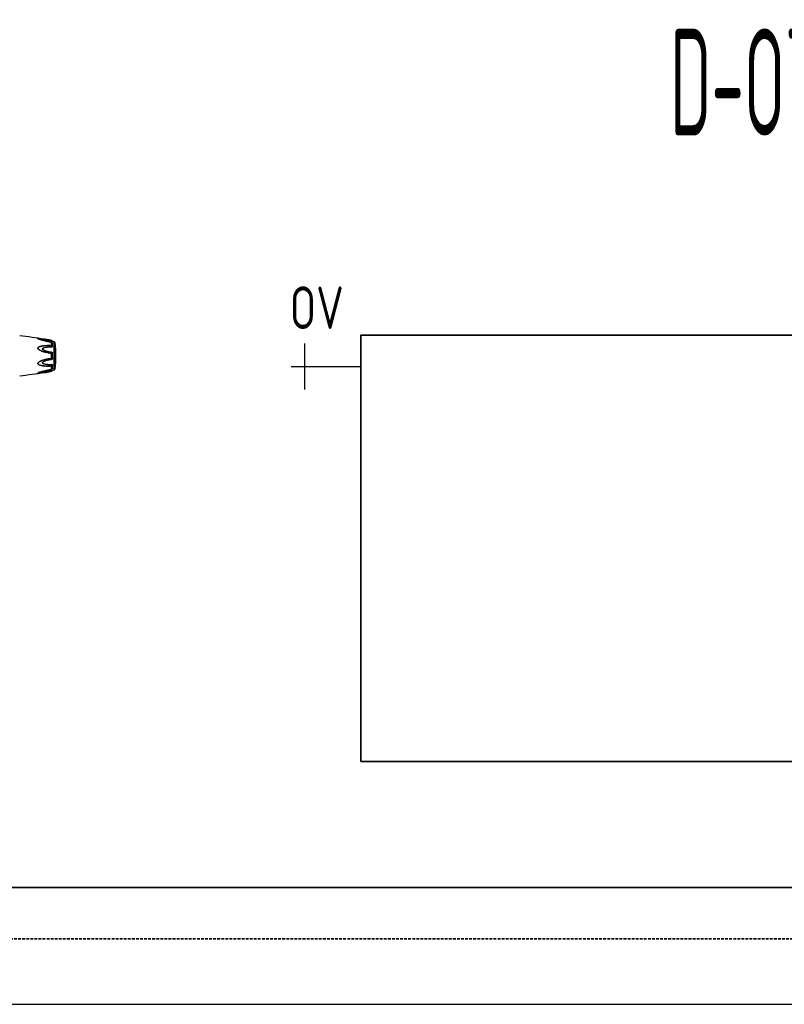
# Model space of a CAD drawing. Header units: millimetres. Extents: x 60394 to 199354, y 20895 to 166073.
# Tile 135 of 256: x 105620 to 106516, y 23695 to 24850. Entities that reach past the tile are written whole.
import ezdxf
from ezdxf.enums import TextEntityAlignment as Align

# ---------------------------------------------------------------- set-up
doc = ezdxf.new("R2010")
doc.units = ezdxf.units.MM
doc.linetypes.add('VERDECKT', pattern=[9.525, 6.35, -3.175])
for name, color, linetype, lineweight in [('JS_VYT_POPIS - OBECNĚ', 7, 'Continuous', 5), ('UT_SCHÉMA_POPIS', 7, 'VERDECKT', 5), ('UT_SCHÉMA_PŘÍVOD', 10, 'Continuous', 35), ('UT_SCHÉMA_SYMBOLY', 7, 'Continuous', 25), ('UT_SCHÉMA_ZPÁTEČKA', 172, 'VERDECKT', 35), ('UT_ZAŘÍZENÍ - OT', 3, 'Continuous', 35)]:
    doc.layers.add(name, color=color, linetype=linetype, lineweight=lineweight)
doc.styles.add('ISO 2.5', font='isocp.shx', dxfattribs={"width": 0.8, "height": 2.5})
doc.styles.add('VZT_POPIS', font='isocp.shx', dxfattribs={"width": 0.6, "height": 125})

msp = doc.modelspace()

# ---------------------------------------------------------------- linework, layer by layer
at = {"color": 0, "linetype": 'Continuous'}
for p, q in [((105642.1, 24475.6), (105642.1, 24475.6)), ((105648.6, 24475.5), (105648.8, 24475.4)), ((105648.8, 24475.5), (105648.8, 24475.5)), ((105648.8, 24475.5), (105648.9, 24475.5)), ((105648.9, 24475.5), (105648.8, 24475.5)), ((105656.9, 24474.1), (105656.9, 24474.1)), ((105656.9, 24474), (105656.9, 24474)), ((105657.4, 24473.9), (105657.4, 24473.9)), ((105656.9, 24471.8), (105656.7, 24471.8)), ((105657.2, 24468.4), (105657.2, 24471.6)), ((105657.3, 24471.7), (105657.3, 24471.7)), ((105657.3, 24471.7), (105657.3, 24471.7)), ((105657.4, 24468.4), (105657.4, 24471.5)), ((105657.8, 24471.4), (105657.6, 24471.4)), ((105657.7, 24471.4), (105657.7, 24471.4)), ((105657.9, 24471.4), (105657.8, 24471.4)), ((105658.2, 24466.9), (105658.2, 24471)), ((105660.2, 24439.5), (105660.2, 24472.5)), ((105661.3, 24440.6), (105661.3, 24471.4)), ((105657.2, 24453.5), (105657.2, 24458.5)), ((105657.4, 24453.5), (105657.4, 24458.5)), ((105658.2, 24452.7), (105658.2, 24459.4)), ((105656.7, 24440.2), (105656.9, 24440.2)), ((105657.2, 24440.5), (105657.2, 24443.6)), ((105657.3, 24440.4), (105657.3, 24440.4)), ((105657.3, 24440.4), (105657.3, 24440.4)), ((105657.4, 24440.5), (105657.4, 24443.7)), ((105657.6, 24440.6), (105657.7, 24440.6)), ((105657.7, 24440.7), (105657.7, 24440.7)), ((105657.7, 24440.6), (105657.9, 24440.6)), ((105658.2, 24441), (105658.2, 24445.2)), ((105642.1, 24436.4), (105642.1, 24436.4)), ((105648.9, 24436.5), (105648.9, 24436.5))]:
    msp.add_line(p, q, dxfattribs=at)
msp.add_line((64740.6, 23695.4), (199354.4, 23695.4))
for centre, radius, start, end in [((105568.7, 23982), 500, 80.7849, 84.1365), ((105645.6, 24484), 9.09, 246.3609, 247.4013), ((105646.5, 24486.4), 11.6, 247.4181, 248.2786), ((105656.6, 24470.4), 1.42, 75.2287, 78.791), ((105661, 24476.5), 6.13, 236.1693, 237.1241), ((105657.8, 24471.9), 0.564, 259.0707, 259.9327), ((105649.9, 24467.1), 10.1, 35.6084, 36.4199), ((105568.7, 23982), 499, 79.4371, 79.6778), ((105651, 24467.8), 8.8, 35.0395, 35.6116), ((105660, 24471.2), 1.3, 7.906, 79.4371), ((105550.3, 24456), 112, 352.094, 7.906), ((105656.6, 24441.7), 1.53, 281.267, 282.0205), ((105657.1, 24440.5), 0.085, 350.9157, 359.9563), ((105663, 24432.5), 9.8, 124.0491, 125.1691), ((105661.2, 24435.2), 6.61, 122.6489, 124.009), ((105650, 24444.9), 9.99, 323.6208, 324.6909), ((105568.7, 24930.1), 499, 280.3229, 280.5629), ((105651.3, 24444), 8.41, 324.7207, 325.0122), ((105660, 24440.8), 1.3, 280.5629, 352.094), ((105568.7, 24930.1), 500, 275.8635, 279.2239), ((105645.6, 24427.8), 9.28, 112.3067, 113.5832), ((105646.6, 24425.5), 11.8, 111.7794, 112.3431), ((105655.4, 24445.9), 8.13, 280.4499, 280.9409)]:
    msp.add_arc(centre, radius, start, end, dxfattribs=at)
for points, knots in [([(105641.9, 24475.7), (105641.8, 24475.7), (105641.7, 24475.8), (105641.5, 24475.9), (105641.3, 24476), (105641.3, 24476), (105641.2, 24476.1), (105641.2, 24476.2), (105641.2, 24476.2), (105641.2, 24476.3), (105641.3, 24476.3), (105641.3, 24476.3), (105641.4, 24476.3), (105641.5, 24476.3), (105641.7, 24476.4), (105641.9, 24476.4), (105642.2, 24476.4), (105642.5, 24476.3), (105642.7, 24476.3), (105643.1, 24476.3), (105643.6, 24476.2), (105644.2, 24476.2), (105644.9, 24476.1), (105645.5, 24476), (105646.2, 24475.9), (105646.8, 24475.8), (105647.7, 24475.7), (105648.4, 24475.6), (105648.8, 24475.5)], [0, 0, 0, 0, 0.02948, 0.055907, 0.078214, 0.087353, 0.094931, 0.105555, 0.109954, 0.115017, 0.121315, 0.129009, 0.138057, 0.148338, 0.172058, 0.199047, 0.228459, 0.259634, 0.292171, 0.325754, 0.395293, 0.467136, 0.540634, 0.615369, 0.691049, 0.767475, 0.844512, 1, 1, 1, 1]), ([(105642.1, 24475.6), (105642, 24475.7), (105641.9, 24475.7), (105641.6, 24475.8), (105641.5, 24475.9), (105641.4, 24476), (105641.3, 24476), (105641.3, 24476.1), (105641.2, 24476.1), (105641.2, 24476.2), (105641.3, 24476.2), (105641.3, 24476.2), (105641.4, 24476.3), (105641.4, 24476.3), (105641.5, 24476.3), (105641.7, 24476.3), (105641.9, 24476.3), (105642.2, 24476.3), (105642.5, 24476.3), (105643, 24476.3), (105643.6, 24476.2), (105644.2, 24476.1), (105644.8, 24476), (105645.4, 24476), (105646.1, 24475.9), (105646.7, 24475.8), (105647.6, 24475.6), (105648.2, 24475.5), (105648.6, 24475.5)], [0, 0, 0, 0, 0.03089, 0.059177, 0.083881, 0.094457, 0.103528, 0.11093, 0.116684, 0.121223, 0.125685, 0.131127, 0.137993, 0.146338, 0.156051, 0.17896, 0.205464, 0.234539, 0.265468, 0.331155, 0.400252, 0.471609, 0.544574, 0.618731, 0.693793, 0.769568, 0.845928, 1, 1, 1, 1]), ([(105656.7, 24471.8), (105655.5, 24472.1), (105653.6, 24472.5), (105651, 24473.1), (105649.5, 24473.5), (105648.2, 24473.8), (105647.3, 24474), (105646.4, 24474.3), (105645.5, 24474.5), (105644.6, 24474.8), (105643.7, 24475.1), (105642.9, 24475.3), (105642.3, 24475.5), (105642.1, 24475.6)], [0, 0, 0, 0, 0.25737, 0.385747, 0.513657, 0.577329, 0.64069, 0.703648, 0.766063, 0.827658, 0.887975, 0.946116, 1, 1, 1, 1]), ([(105656.9, 24471.8), (105655.6, 24472), (105653.7, 24472.4), (105651.2, 24473), (105649.3, 24473.5), (105647.8, 24473.9), (105646.5, 24474.2), (105645.3, 24474.5), (105644.2, 24474.9), (105643, 24475.3), (105642.5, 24475.5), (105642.2, 24475.6)], [0, 0, 0, 0, 0.256646, 0.384673, 0.512244, 0.638988, 0.701822, 0.764153, 0.886175, 0.944757, 1, 1, 1, 1]), ([(105647.1, 24474.1), (105647.1, 24474.1), (105647, 24474.1), (105646.8, 24474.2), (105646.7, 24474.2), (105646.7, 24474.3), (105646.6, 24474.3), (105646.6, 24474.4), (105646.6, 24474.4), (105646.6, 24474.4), (105646.6, 24474.4), (105646.7, 24474.5), (105646.8, 24474.5), (105646.9, 24474.5), (105647.1, 24474.5), (105647.3, 24474.5), (105647.7, 24474.5), (105648, 24474.5), (105648.4, 24474.4), (105648.8, 24474.4), (105649.2, 24474.3), (105649.6, 24474.3), (105650, 24474.2), (105650.5, 24474.2), (105651.2, 24474.1), (105652, 24473.9), (105652.9, 24473.8), (105653.7, 24473.7), (105654.8, 24473.5), (105656.2, 24473.2), (105657.3, 24473), (105657.9, 24472.9)], [0, 0, 0, 0, 0.013224, 0.025246, 0.035584, 0.043707, 0.046793, 0.049242, 0.051265, 0.053246, 0.055591, 0.058505, 0.066098, 0.075763, 0.087038, 0.112872, 0.141444, 0.171707, 0.203125, 0.235343, 0.268137, 0.301392, 0.33501, 0.368911, 0.437385, 0.506544, 0.576211, 0.646269, 0.71663, 0.85801, 1, 1, 1, 1]), ([(105648.8, 24475.4), (105650.2, 24475.2), (105652.9, 24474.7), (105655.5, 24474.2), (105656.9, 24474)], [0, 0, 0, 0, 0.497132, 1, 1, 1, 1]), ([(105648.9, 24475.5), (105650.2, 24475.3), (105652.9, 24474.8), (105655.6, 24474.3), (105656.9, 24474.1)], [0, 0, 0, 0, 0.496975, 1, 1, 1, 1]), ([(105656.9, 24474.1), (105655.6, 24474.3), (105652.9, 24474.8), (105650.2, 24475.3), (105648.9, 24475.5)], [0, 0, 0, 0, 0.502936, 1, 1, 1, 1]), ([(105657.4, 24473.9), (105657.4, 24474), (105657.3, 24474), (105657.2, 24474), (105657.1, 24474.1), (105657, 24474.1), (105656.9, 24474.1)], [0, 0, 0, 0, 0.265729, 0.479644, 0.722816, 1, 1, 1, 1]), ([(105656.9, 24474.1), (105656.9, 24474.1), (105656.9, 24474.1), (105656.9, 24474.1), (105656.9, 24474), (105656.9, 24474), (105656.9, 24474)], [0, 0, 0, 0, 0.078563, 0.274425, 0.586251, 1, 1, 1, 1]), ([(105656.9, 24474), (105657, 24474), (105657.1, 24474), (105657.2, 24474), (105657.3, 24474), (105657.4, 24473.9), (105657.4, 24473.9), (105657.4, 24473.9)], [0, 0, 0, 0, 0.33971, 0.636245, 0.862204, 0.94183, 1, 1, 1, 1]), ([(105656.9, 24474), (105657.1, 24473.8), (105657.4, 24473.5), (105657.7, 24473.2), (105657.9, 24473), (105657.9, 24472.9)], [0, 0, 0, 0, 0.588807, 0.825815, 1, 1, 1, 1]), ([(105658.1, 24473.1), (105658, 24473.1), (105657.8, 24473.4), (105657.6, 24473.7), (105657.4, 24473.9)], [0, 0, 0, 0, 0.221481, 1, 1, 1, 1]), ([(105656.9, 24458.8), (105656.2, 24458.9), (105654.7, 24459.1), (105652.6, 24459.5), (105650.8, 24459.9), (105649.3, 24460.2), (105648.3, 24460.5), (105647.2, 24460.8), (105646.2, 24461.2), (105645.2, 24461.6), (105644.1, 24462.1), (105643.3, 24462.5), (105642.7, 24462.9), (105642.3, 24463.2), (105641.9, 24463.6), (105641.5, 24464), (105641.3, 24464.4), (105641.2, 24464.7), (105641.2, 24465), (105641.2, 24465.2), (105641.3, 24465.6), (105641.5, 24465.9), (105641.9, 24466.3), (105642.3, 24466.5), (105642.7, 24466.8), (105643.3, 24467.1), (105644.1, 24467.4), (105645.2, 24467.6), (105646.2, 24467.8), (105647.2, 24468), (105648.3, 24468.1), (105649.4, 24468.2), (105650.8, 24468.3), (105652.6, 24468.4), (105654.7, 24468.4), (105656.2, 24468.3), (105656.9, 24468.3)], [0, 0, 0, 0, 0.063635, 0.127396, 0.191296, 0.223303, 0.255348, 0.287434, 0.319562, 0.351727, 0.383919, 0.416107, 0.432182, 0.448215, 0.464156, 0.479907, 0.495291, 0.502793, 0.510127, 0.517331, 0.52445, 0.538608, 0.552922, 0.567437, 0.582127, 0.596956, 0.626929, 0.657232, 0.687777, 0.718508, 0.74939, 0.780398, 0.811517, 0.874045, 0.936883, 1, 1, 1, 1]), ([(105656.9, 24459), (105656.2, 24459.1), (105654.8, 24459.3), (105652.6, 24459.7), (105650.8, 24460), (105649.4, 24460.4), (105648.4, 24460.7), (105647.3, 24461), (105646.3, 24461.3), (105645.3, 24461.7), (105644.3, 24462.2), (105643.3, 24462.7), (105642.5, 24463.2), (105642, 24463.6), (105641.7, 24464), (105641.5, 24464.3), (105641.3, 24464.5), (105641.3, 24464.7), (105641.2, 24465), (105641.3, 24465.2), (105641.4, 24465.5), (105641.6, 24465.9), (105642, 24466.2), (105642.4, 24466.5), (105642.8, 24466.7), (105643.3, 24466.9), (105643.8, 24467.1), (105644.4, 24467.3), (105645.3, 24467.5), (105646.3, 24467.7), (105647.3, 24467.8), (105648.4, 24467.9), (105649.4, 24468), (105650.8, 24468.1), (105652.6, 24468.1), (105654.8, 24468.1), (105656.2, 24468), (105656.9, 24468)], [0, 0, 0, 0, 0.063589, 0.127295, 0.191136, 0.223111, 0.255121, 0.287171, 0.319267, 0.351401, 0.383569, 0.41575, 0.447866, 0.463844, 0.479652, 0.487454, 0.495134, 0.502662, 0.51, 0.517195, 0.524298, 0.538439, 0.552765, 0.567303, 0.582017, 0.596869, 0.611832, 0.626888, 0.657217, 0.687781, 0.718525, 0.749415, 0.780427, 0.811548, 0.874072, 0.936899, 1, 1, 1, 1]), ([(105657.9, 24460.1), (105657.4, 24460.1), (105656.4, 24460.2), (105654.8, 24460.5), (105653.3, 24460.8), (105652, 24461.1), (105651, 24461.4), (105650.3, 24461.6), (105649.5, 24461.9), (105648.8, 24462.2), (105648.2, 24462.5), (105647.8, 24462.8), (105647.4, 24463), (105647.1, 24463.2), (105646.9, 24463.5), (105646.7, 24463.8), (105646.6, 24464), (105646.6, 24464.2), (105646.6, 24464.4), (105646.7, 24464.6), (105646.9, 24464.8), (105647.1, 24465.1), (105647.4, 24465.3), (105647.8, 24465.4), (105648.2, 24465.6), (105648.8, 24465.8), (105649.5, 24466), (105650.3, 24466.1), (105651, 24466.2), (105651.8, 24466.3), (105652.5, 24466.4), (105653.5, 24466.4), (105654.8, 24466.5), (105656.4, 24466.4), (105657.4, 24466.4), (105657.9, 24466.4)], [0, 0, 0, 0, 0.063495, 0.12712, 0.190878, 0.25478, 0.286791, 0.31884, 0.350926, 0.383041, 0.415158, 0.431203, 0.447213, 0.463143, 0.478902, 0.4943, 0.5018, 0.509129, 0.516317, 0.523425, 0.537606, 0.551987, 0.566584, 0.581352, 0.596258, 0.626376, 0.656797, 0.687441, 0.718253, 0.749203, 0.780268, 0.811433, 0.874017, 0.936884, 1, 1, 1, 1]), ([(105657.1, 24471.7), (105657, 24471.7), (105657, 24471.7), (105656.9, 24471.8), (105656.9, 24471.8)], [0, 0, 0, 0, 0.246414, 1, 1, 1, 1]), ([(105656.9, 24471.8), (105656.9, 24471.8), (105656.9, 24471.8), (105656.9, 24471.8), (105656.9, 24471.8), (105656.9, 24471.8), (105656.9, 24471.8)], [0, 0, 0, 0, 0.428218, 0.741394, 0.932956, 1, 1, 1, 1]), ([(105656.9, 24468), (105657, 24468), (105657.1, 24468.1), (105657.2, 24468.1), (105657.3, 24468.2), (105657.4, 24468.3), (105657.4, 24468.4)], [0, 0, 0, 0, 0.291894, 0.562609, 0.798475, 1, 1, 1, 1]), ([(105656.9, 24468.3), (105656.9, 24468.3), (105657, 24468.3), (105657.1, 24468.3), (105657.2, 24468.3), (105657.2, 24468.4), (105657.2, 24468.4)], [0, 0, 0, 0, 0.287056, 0.554503, 0.787456, 1, 1, 1, 1]), ([(105656.9, 24468.3), (105656.9, 24468.2), (105656.9, 24468.1), (105656.9, 24468.1), (105656.9, 24468)], [0, 0, 0, 0, 0.467767, 1, 1, 1, 1]), ([(105656.9, 24468), (105657.1, 24467.8), (105657.5, 24467.3), (105657.8, 24466.7), (105657.9, 24466.4)], [0, 0, 0, 0, 0.500208, 1, 1, 1, 1]), ([(105657.3, 24471.7), (105657.3, 24471.7), (105657.2, 24471.7), (105657.2, 24471.7), (105657.1, 24471.7)], [0, 0, 0, 0, 0.247211, 1, 1, 1, 1]), ([(105657.2, 24471.6), (105657.2, 24471.6), (105657.2, 24471.7), (105657.1, 24471.7), (105657.1, 24471.7)], [0, 0, 0, 0, 0.225244, 1, 1, 1, 1]), ([(105657.1, 24471.7), (105657.1, 24471.7), (105657.1, 24471.7), (105657.1, 24471.7), (105657.1, 24471.7)], [0, 0, 0, 0, 0.241505, 1, 1, 1, 1]), ([(105657.2, 24471.6), (105657.2, 24471.6), (105657.2, 24471.6), (105657.2, 24471.6), (105657.2, 24471.6)], [0, 0, 0, 0, 0.225175, 1, 1, 1, 1]), ([(105657.2, 24471.6), (105657.2, 24471.6), (105657.3, 24471.6), (105657.4, 24471.5), (105657.4, 24471.5)], [0, 0, 0, 0, 0.258764, 1, 1, 1, 1]), ([(105657.2, 24468.4), (105657.2, 24468.4), (105657.3, 24468.4), (105657.4, 24468.4), (105657.4, 24468.4)], [0, 0, 0, 0, 0.266982, 1, 1, 1, 1]), ([(105657.6, 24471.4), (105657.6, 24471.5), (105657.5, 24471.5), (105657.4, 24471.6), (105657.3, 24471.7)], [0, 0, 0, 0, 0.212027, 1, 1, 1, 1]), ([(105657.4, 24471.5), (105657.4, 24471.5), (105657.4, 24471.6), (105657.3, 24471.6), (105657.3, 24471.7)], [0, 0, 0, 0, 0.468978, 1, 1, 1, 1]), ([(105657.6, 24471.4), (105657.6, 24471.4), (105657.5, 24471.4), (105657.4, 24471.5), (105657.4, 24471.5)], [0, 0, 0, 0, 0.242177, 1, 1, 1, 1]), ([(105657.4, 24468.4), (105657.5, 24468.2), (105657.8, 24467.8), (105658.1, 24467.3), (105658.2, 24466.9)], [0, 0, 0, 0, 0.246978, 1, 1, 1, 1]), ([(105657.7, 24471.4), (105657.7, 24471.4), (105657.7, 24471.4), (105657.8, 24471.4), (105657.7, 24471.4), (105657.7, 24471.4), (105657.7, 24471.4), (105657.7, 24471.4), (105657.7, 24471.4), (105657.6, 24471.4), (105657.6, 24471.4), (105657.6, 24471.4)], [0, 0, 0, 0, 0.050729, 0.053439, 0.064665, 0.125059, 0.230112, 0.374221, 0.553235, 0.763061, 1, 1, 1, 1]), ([(105657.9, 24471.4), (105657.9, 24471.4), (105657.8, 24471.4), (105657.8, 24471.4), (105657.7, 24471.4)], [0, 0, 0, 0, 0.213215, 1, 1, 1, 1]), ([(105658.2, 24471), (105658.2, 24471), (105658.1, 24471.1), (105657.9, 24471.2), (105657.8, 24471.2), (105657.7, 24471.3)], [0, 0, 0, 0, 0.189472, 0.420855, 1, 1, 1, 1]), ([(105658.1, 24472.9), (105658.1, 24472.9), (105658.1, 24472.9), (105658, 24472.9), (105657.9, 24472.9)], [0, 0, 0, 0, 0.14802, 1, 1, 1, 1]), ([(105657.9, 24471.4), (105657.9, 24471.4), (105658, 24471.4), (105658.1, 24471.3), (105658.2, 24471.2), (105658.2, 24471.1), (105658.2, 24471.1), (105658.2, 24471)], [0, 0, 0, 0, 0.19482, 0.35748, 0.608365, 0.813655, 1, 1, 1, 1]), ([(105658.2, 24466.9), (105658.2, 24466.8), (105658.2, 24466.7), (105658.2, 24466.6), (105658.1, 24466.5), (105658.1, 24466.4), (105658, 24466.4), (105657.9, 24466.4), (105657.9, 24466.4)], [0, 0, 0, 0, 0.238003, 0.476366, 0.597445, 0.721615, 0.853559, 1, 1, 1, 1]), ([(105656.9, 24443.8), (105656.2, 24443.7), (105654.7, 24443.7), (105652.6, 24443.7), (105650.8, 24443.7), (105649.4, 24443.8), (105648.3, 24443.9), (105647.2, 24444), (105646.2, 24444.2), (105645.2, 24444.4), (105644.1, 24444.7), (105643.3, 24445), (105642.7, 24445.2), (105642.3, 24445.5), (105641.9, 24445.8), (105641.6, 24446.1), (105641.4, 24446.3), (105641.3, 24446.6), (105641.2, 24446.8), (105641.2, 24447.1), (105641.2, 24447.6), (105641.5, 24448), (105641.9, 24448.4), (105642.3, 24448.8), (105642.7, 24449.1), (105643.3, 24449.5), (105644.1, 24450), (105645.2, 24450.4), (105646.2, 24450.8), (105647.2, 24451.2), (105648.6, 24451.6), (105650.4, 24452.1), (105652.6, 24452.6), (105654.7, 24452.9), (105656.2, 24453.1), (105656.9, 24453.2)], [0, 0, 0, 0, 0.063127, 0.125969, 0.188473, 0.219596, 0.250616, 0.281496, 0.312222, 0.342767, 0.373071, 0.403045, 0.417875, 0.432563, 0.447076, 0.461383, 0.468491, 0.475585, 0.482706, 0.489913, 0.504703, 0.520085, 0.535843, 0.551789, 0.567824, 0.583902, 0.616092, 0.648285, 0.680449, 0.712576, 0.744661, 0.808707, 0.872603, 0.936364, 1, 1, 1, 1]), ([(105656.9, 24444), (105656.2, 24444), (105654.8, 24443.9), (105653, 24443.9), (105651.6, 24443.9), (105650.5, 24444), (105649.4, 24444), (105648.4, 24444.1), (105647.3, 24444.2), (105646.3, 24444.4), (105645.3, 24444.6), (105644.3, 24444.8), (105643.5, 24445.1), (105642.8, 24445.3), (105642.4, 24445.6), (105642, 24445.8), (105641.7, 24446.1), (105641.5, 24446.4), (105641.3, 24446.6), (105641.3, 24446.8), (105641.2, 24447.1), (105641.3, 24447.6), (105641.6, 24448), (105642, 24448.4), (105642.4, 24448.8), (105642.8, 24449.1), (105643.5, 24449.5), (105644.3, 24449.9), (105645.3, 24450.3), (105646.3, 24450.7), (105647.3, 24451.1), (105648.4, 24451.4), (105649.4, 24451.7), (105650.8, 24452), (105652.6, 24452.4), (105654.8, 24452.7), (105656.2, 24452.9), (105656.9, 24453)], [0, 0, 0, 0, 0.063114, 0.125949, 0.157245, 0.188456, 0.219582, 0.250607, 0.281495, 0.312234, 0.342798, 0.373129, 0.40314, 0.417992, 0.432705, 0.447241, 0.461558, 0.468661, 0.475744, 0.482848, 0.490045, 0.504858, 0.520307, 0.536124, 0.552106, 0.56816, 0.584244, 0.616427, 0.648598, 0.680734, 0.712828, 0.744881, 0.776894, 0.808867, 0.872702, 0.936412, 1, 1, 1, 1]), ([(105657.9, 24445.7), (105657.4, 24445.7), (105656.4, 24445.6), (105654.8, 24445.6), (105653.5, 24445.6), (105652.5, 24445.7), (105651.8, 24445.7), (105651, 24445.8), (105650.3, 24445.9), (105649.5, 24446.1), (105648.8, 24446.2), (105648.2, 24446.4), (105647.8, 24446.6), (105647.4, 24446.8), (105647.1, 24447), (105646.9, 24447.2), (105646.7, 24447.4), (105646.6, 24447.7), (105646.6, 24447.8), (105646.6, 24448), (105646.7, 24448.3), (105646.8, 24448.5), (105647, 24448.7), (105647.2, 24448.9), (105647.4, 24449.1), (105647.8, 24449.3), (105648.2, 24449.6), (105648.8, 24449.9), (105649.5, 24450.2), (105650.3, 24450.4), (105651, 24450.7), (105652, 24451), (105653.3, 24451.3), (105654.8, 24451.6), (105656.4, 24451.8), (105657.4, 24451.9), (105657.9, 24452)], [0, 0, 0, 0, 0.063112, 0.125975, 0.188555, 0.219719, 0.250782, 0.281729, 0.312543, 0.343186, 0.373609, 0.403727, 0.418634, 0.433407, 0.448005, 0.462391, 0.476578, 0.483689, 0.490881, 0.498215, 0.505719, 0.521118, 0.528977, 0.536891, 0.552822, 0.568831, 0.584876, 0.616992, 0.649103, 0.681187, 0.713234, 0.745242, 0.809138, 0.87289, 0.93651, 1, 1, 1, 1]), ([(105657.9, 24460.1), (105657.9, 24459.9), (105657.8, 24459.7), (105657.5, 24459.4), (105657.2, 24459.2), (105657, 24459.1), (105656.9, 24459)], [0, 0, 0, 0, 0.272929, 0.523074, 0.761734, 1, 1, 1, 1]), ([(105657.4, 24458.5), (105657.4, 24458.6), (105657.4, 24458.7), (105657.2, 24458.9), (105657.1, 24459), (105657, 24459), (105656.9, 24459)], [0, 0, 0, 0, 0.250125, 0.500215, 0.750197, 1, 1, 1, 1]), ([(105656.9, 24458.8), (105656.9, 24458.9), (105656.9, 24458.9), (105656.9, 24459), (105656.9, 24459)], [0, 0, 0, 0, 0.583261, 1, 1, 1, 1]), ([(105657.2, 24458.5), (105657.2, 24458.6), (105657.2, 24458.7), (105657.1, 24458.8), (105657, 24458.8), (105656.9, 24458.8), (105656.9, 24458.8)], [0, 0, 0, 0, 0.249368, 0.500015, 0.750587, 1, 1, 1, 1]), ([(105656.9, 24453.2), (105656.9, 24453.2), (105657, 24453.2), (105657.1, 24453.3), (105657.2, 24453.4), (105657.2, 24453.5), (105657.2, 24453.5)], [0, 0, 0, 0, 0.249451, 0.500018, 0.750583, 1, 1, 1, 1]), ([(105656.9, 24453), (105657, 24453), (105657.1, 24453.1), (105657.2, 24453.2), (105657.4, 24453.3), (105657.4, 24453.5), (105657.4, 24453.5)], [0, 0, 0, 0, 0.249817, 0.499798, 0.74986, 1, 1, 1, 1]), ([(105656.9, 24453.2), (105656.9, 24453.2), (105656.9, 24453.1), (105656.9, 24453), (105656.9, 24453)], [0, 0, 0, 0, 0.582827, 1, 1, 1, 1]), ([(105656.9, 24453), (105657, 24453), (105657.2, 24452.9), (105657.5, 24452.7), (105657.8, 24452.4), (105657.9, 24452.1), (105657.9, 24452)], [0, 0, 0, 0, 0.238394, 0.476974, 0.727116, 1, 1, 1, 1]), ([(105657.2, 24458.5), (105657.2, 24458.5), (105657.3, 24458.5), (105657.4, 24458.5), (105657.4, 24458.5)], [0, 0, 0, 0, 0.284006, 1, 1, 1, 1]), ([(105657.2, 24453.5), (105657.2, 24453.5), (105657.3, 24453.5), (105657.4, 24453.5), (105657.4, 24453.5)], [0, 0, 0, 0, 0.284019, 1, 1, 1, 1]), ([(105658.2, 24459.4), (105658.1, 24459.2), (105657.9, 24458.8), (105657.6, 24458.6), (105657.4, 24458.5)], [0, 0, 0, 0, 0.522223, 1, 1, 1, 1]), ([(105657.4, 24453.5), (105657.6, 24453.4), (105657.9, 24453.2), (105658.1, 24452.9), (105658.2, 24452.7)], [0, 0, 0, 0, 0.477899, 1, 1, 1, 1]), ([(105657.9, 24460.1), (105657.9, 24460.1), (105658, 24460), (105658.1, 24460), (105658.1, 24459.9), (105658.2, 24459.7), (105658.2, 24459.6), (105658.2, 24459.4), (105658.2, 24459.4)], [0, 0, 0, 0, 0.125535, 0.252013, 0.377694, 0.502869, 0.751849, 1, 1, 1, 1]), ([(105658.2, 24452.7), (105658.2, 24452.6), (105658.2, 24452.5), (105658.2, 24452.3), (105658.1, 24452.2), (105658.1, 24452.1), (105658, 24452), (105657.9, 24452), (105657.9, 24452)], [0, 0, 0, 0, 0.248169, 0.497163, 0.622341, 0.748019, 0.874484, 1, 1, 1, 1]), ([(105642.1, 24436.4), (105642.4, 24436.5), (105642.9, 24436.7), (105643.7, 24437), (105644.6, 24437.3), (105645.8, 24437.6), (105647.3, 24438), (105649.8, 24438.7), (105652.9, 24439.4), (105655.5, 24439.9), (105656.7, 24440.2)], [0, 0, 0, 0, 0.054079, 0.112293, 0.172626, 0.23422, 0.359577, 0.486553, 0.742745, 1, 1, 1, 1]), ([(105642.2, 24436.5), (105642.5, 24436.6), (105643, 24436.8), (105644.2, 24437.2), (105645.6, 24437.6), (105647.5, 24438.1), (105649.9, 24438.7), (105653.1, 24439.5), (105655.6, 24440), (105656.9, 24440.3)], [0, 0, 0, 0, 0.055213, 0.113792, 0.23581, 0.360995, 0.487722, 0.743348, 1, 1, 1, 1]), ([(105657.9, 24439.1), (105657.3, 24439), (105656.2, 24438.8), (105654.8, 24438.5), (105653.7, 24438.4), (105652.9, 24438.2), (105652, 24438.1), (105651.2, 24438), (105650.5, 24437.9), (105650, 24437.8), (105649.6, 24437.7), (105649.2, 24437.7), (105648.8, 24437.6), (105648.4, 24437.6), (105648, 24437.6), (105647.7, 24437.5), (105647.3, 24437.5), (105647.1, 24437.5), (105646.9, 24437.5), (105646.8, 24437.5), (105646.7, 24437.6), (105646.6, 24437.6), (105646.6, 24437.6), (105646.6, 24437.6), (105646.6, 24437.7), (105646.6, 24437.7), (105646.7, 24437.7), (105646.7, 24437.8), (105646.9, 24437.8), (105647, 24437.9), (105647.1, 24438), (105647.1, 24438)], [0, 0, 0, 0, 0.142006, 0.283398, 0.353765, 0.423828, 0.493495, 0.562647, 0.631121, 0.66502, 0.698626, 0.731869, 0.764656, 0.796849, 0.828224, 0.858442, 0.886945, 0.912611, 0.92378, 0.93331, 0.940718, 0.943524, 0.945777, 0.947738, 0.949832, 0.952411, 0.955637, 0.963997, 0.974507, 0.98666, 1, 1, 1, 1]), ([(105657.9, 24445.7), (105657.9, 24445.5), (105657.6, 24444.9), (105657.3, 24444.4), (105656.9, 24444)], [0, 0, 0, 0, 0.247925, 1, 1, 1, 1]), ([(105657.4, 24443.7), (105657.4, 24443.7), (105657.3, 24443.8), (105657.2, 24443.9), (105657.1, 24444), (105657, 24444), (105656.9, 24444)], [0, 0, 0, 0, 0.201639, 0.43756, 0.708236, 1, 1, 1, 1]), ([(105656.9, 24443.8), (105656.9, 24443.8), (105656.9, 24443.9), (105656.9, 24444), (105656.9, 24444)], [0, 0, 0, 0, 0.467922, 1, 1, 1, 1]), ([(105657.2, 24443.6), (105657.2, 24443.6), (105657.2, 24443.7), (105657.1, 24443.7), (105657, 24443.8), (105656.9, 24443.8), (105656.9, 24443.8)], [0, 0, 0, 0, 0.212614, 0.445637, 0.713059, 1, 1, 1, 1]), ([(105656.9, 24440.3), (105656.9, 24440.3), (105656.9, 24440.3), (105656.9, 24440.2), (105656.9, 24440.2), (105656.9, 24440.2), (105656.9, 24440.2)], [0, 0, 0, 0, 0.428099, 0.741246, 0.932847, 1, 1, 1, 1]), ([(105657.9, 24439.1), (105657.9, 24439), (105657.7, 24438.9), (105657.5, 24438.6), (105657.2, 24438.3), (105657, 24438.1), (105656.9, 24438)], [0, 0, 0, 0, 0.174298, 0.411219, 0.692021, 1, 1, 1, 1]), ([(105657, 24440.3), (105657.1, 24440.3), (105657.1, 24440.3), (105657.1, 24440.3), (105657.1, 24440.3)], [0, 0, 0, 0, 0.257368, 1, 1, 1, 1]), ([(105657.1, 24440.3), (105657.1, 24440.3), (105657.2, 24440.3), (105657.2, 24440.3), (105657.3, 24440.4)], [0, 0, 0, 0, 0.254193, 1, 1, 1, 1]), ([(105657.1, 24440.3), (105657.1, 24440.3), (105657.2, 24440.4), (105657.2, 24440.4), (105657.2, 24440.4)], [0, 0, 0, 0, 0.308636, 1, 1, 1, 1]), ([(105657.2, 24443.6), (105657.2, 24443.6), (105657.3, 24443.6), (105657.4, 24443.6), (105657.4, 24443.7)], [0, 0, 0, 0, 0.267018, 1, 1, 1, 1]), ([(105657.2, 24440.5), (105657.2, 24440.5), (105657.3, 24440.5), (105657.4, 24440.5), (105657.4, 24440.5)], [0, 0, 0, 0, 0.258792, 1, 1, 1, 1]), ([(105657.3, 24440.4), (105657.3, 24440.4), (105657.4, 24440.5), (105657.5, 24440.5), (105657.6, 24440.6)], [0, 0, 0, 0, 0.283099, 1, 1, 1, 1]), ([(105657.3, 24440.4), (105657.3, 24440.4), (105657.4, 24440.4), (105657.4, 24440.5), (105657.4, 24440.5)], [0, 0, 0, 0, 0.53106, 1, 1, 1, 1]), ([(105658.2, 24445.2), (105658.2, 24445), (105658, 24444.5), (105657.7, 24444), (105657.4, 24443.7)], [0, 0, 0, 0, 0.251574, 1, 1, 1, 1]), ([(105657.6, 24440.6), (105657.6, 24440.6), (105657.7, 24440.6), (105657.7, 24440.6), (105657.7, 24440.7)], [0, 0, 0, 0, 0.632551, 1, 1, 1, 1]), ([(105657.7, 24440.7), (105657.8, 24440.8), (105657.9, 24440.9), (105658.1, 24441), (105658.2, 24441), (105658.2, 24441)], [0, 0, 0, 0, 0.577794, 0.80943, 1, 1, 1, 1]), ([(105657.7, 24440.7), (105657.8, 24440.7), (105657.8, 24440.7), (105657.9, 24440.7), (105657.9, 24440.6)], [0, 0, 0, 0, 0.296315, 1, 1, 1, 1]), ([(105657.9, 24445.7), (105657.9, 24445.7), (105658, 24445.7), (105658.1, 24445.6), (105658.1, 24445.6), (105658.2, 24445.5), (105658.2, 24445.3), (105658.2, 24445.2), (105658.2, 24445.2)], [0, 0, 0, 0, 0.146355, 0.278259, 0.402425, 0.523518, 0.761934, 1, 1, 1, 1]), ([(105658.2, 24441), (105658.2, 24441), (105658.2, 24440.9), (105658.2, 24440.8), (105658.1, 24440.7), (105658, 24440.7), (105657.9, 24440.7), (105657.9, 24440.6)], [0, 0, 0, 0, 0.186516, 0.391937, 0.642812, 0.805374, 1, 1, 1, 1]), ([(105657.9, 24439.1), (105657.9, 24439.1), (105658, 24439.1), (105658.1, 24439.1), (105658.2, 24439.1)], [0, 0, 0, 0, 0.376124, 1, 1, 1, 1]), ([(105648.9, 24436.6), (105648.5, 24436.5), (105647.8, 24436.4), (105646.9, 24436.3), (105646.3, 24436.2), (105645.6, 24436.1), (105645, 24436), (105644.3, 24435.9), (105643.7, 24435.8), (105643.1, 24435.8), (105642.6, 24435.7), (105642.2, 24435.7), (105642, 24435.7), (105641.7, 24435.7), (105641.6, 24435.7), (105641.4, 24435.7), (105641.4, 24435.8), (105641.3, 24435.8), (105641.3, 24435.8), (105641.2, 24435.9), (105641.2, 24435.9), (105641.3, 24435.9), (105641.3, 24436), (105641.4, 24436), (105641.5, 24436.1), (105641.7, 24436.2), (105641.9, 24436.3), (105642, 24436.4), (105642.1, 24436.4)], [0, 0, 0, 0, 0.153439, 0.229445, 0.304902, 0.379707, 0.453642, 0.526452, 0.597735, 0.666841, 0.732698, 0.763801, 0.793118, 0.81995, 0.843381, 0.853458, 0.862207, 0.869459, 0.875128, 0.87961, 0.884095, 0.889726, 0.896977, 0.905865, 0.916254, 0.94079, 0.969089, 1, 1, 1, 1]), ([(105648.9, 24436.5), (105648.4, 24436.4), (105647.8, 24436.3), (105646.9, 24436.2), (105646.2, 24436.1), (105645.6, 24436), (105644.9, 24435.9), (105644.3, 24435.8), (105643.7, 24435.8), (105643.1, 24435.7), (105642.8, 24435.7), (105642.5, 24435.7), (105642.2, 24435.7), (105641.9, 24435.7), (105641.7, 24435.7), (105641.5, 24435.7), (105641.4, 24435.7), (105641.3, 24435.7), (105641.3, 24435.7), (105641.2, 24435.8), (105641.2, 24435.8), (105641.2, 24435.8), (105641.2, 24435.9), (105641.2, 24435.9), (105641.3, 24436), (105641.3, 24436.1), (105641.5, 24436.1), (105641.7, 24436.2), (105641.8, 24436.3), (105641.9, 24436.3)], [0, 0, 0, 0, 0.155309, 0.232207, 0.308518, 0.38411, 0.45876, 0.532202, 0.604002, 0.673502, 0.707078, 0.73962, 0.77081, 0.800217, 0.827213, 0.851007, 0.8614, 0.870581, 0.878415, 0.8848, 0.889847, 0.894233, 0.899058, 0.905123, 0.912705, 0.92179, 0.943969, 0.970425, 1, 1, 1, 1]), ([(105656.9, 24438), (105656.2, 24437.9), (105654.6, 24437.6), (105651.9, 24437.1), (105649.9, 24436.8), (105648.9, 24436.6)], [0, 0, 0, 0, 0.251917, 0.627872, 1, 1, 1, 1]), ([(105648.9, 24436.5), (105650.3, 24436.7), (105652.9, 24437.2), (105655.6, 24437.7), (105656.9, 24437.9)], [0, 0, 0, 0, 0.497068, 1, 1, 1, 1]), ([(105657.4, 24438.1), (105657.4, 24438.1), (105657.4, 24438.1), (105657.3, 24438.1), (105657.2, 24438), (105657.1, 24438), (105657, 24438), (105656.9, 24438)], [0, 0, 0, 0, 0.057868, 0.137343, 0.363312, 0.660033, 1, 1, 1, 1]), ([(105656.9, 24437.9), (105656.9, 24437.9), (105656.9, 24437.9), (105656.9, 24438), (105656.9, 24438), (105656.9, 24438), (105656.9, 24438)], [0, 0, 0, 0, 0.078467, 0.274376, 0.586265, 1, 1, 1, 1]), ([(105657, 24437.9), (105657, 24437.9), (105657.1, 24438), (105657.2, 24438), (105657.3, 24438), (105657.4, 24438.1), (105657.4, 24438.1)], [0, 0, 0, 0, 0.273626, 0.507992, 0.727544, 1, 1, 1, 1]), ([(105657.4, 24438.1), (105657.5, 24438.2), (105657.7, 24438.5), (105657.9, 24438.7), (105658.1, 24439)], [0, 0, 0, 0, 0.274505, 1, 1, 1, 1])]:
    msp.add_open_spline(points, degree=3, knots=knots, dxfattribs=at)
for points in [[(105657.1, 24471.7), (105657.1, 24471.8), (105657, 24471.8), (105657, 24471.8)], [(105656.9, 24440.2), (105657, 24440.2), (105657, 24440.3), (105657.1, 24440.3)], [(105656.9, 24440.3), (105656.9, 24440.3), (105657, 24440.3), (105657, 24440.3)], [(105657, 24440.3), (105657, 24440.3), (105657, 24440.3), (105657, 24440.3)]]:
    msp.add_open_spline(points, degree=3, dxfattribs=at)
at = {"layer": 'UT_SCHÉMA_PŘÍVOD', "ltscale": 0.5}
msp.add_line((102648.8, 23832.3), (109245.7, 23832.3), dxfattribs=at)
at = {"layer": 'UT_SCHÉMA_SYMBOLY'}
for p, q in [((105953.9, 24416.6), (105953.9, 24470.6)), ((105937.9, 24443.6), (106019.8, 24443.6))]:
    msp.add_line(p, q, dxfattribs=at)
at = {"layer": 'UT_SCHÉMA_ZPÁTEČKA', "ltscale": 0.5}
msp.add_line((102555.8, 23772.3), (109312.7, 23772.3), dxfattribs=at)
at = {"layer": 'UT_ZAŘÍZENÍ - OT', "linetype": 'Continuous'}
for p, q in [((106019.8, 23980.2), (106019.8, 24480.2)), ((106019.8, 24480.2), (107819.8, 24480.2)), ((107819.8, 23980.2), (106019.8, 23980.2))]:
    msp.add_line(p, q, dxfattribs=at)

# ---------------------------------------------------------------- texts
at = {"layer": 'JS_VYT_POPIS - OBECNĚ', "style": 'VZT_POPIS', "width": 0.5}
msp.add_text('D-OT VK typ 20 - 1800*500 mm', height=125, dxfattribs=at).set_placement((106943.6, 24777.1), align=Align.MIDDLE_CENTER)
at = {"layer": 'UT_SCHÉMA_POPIS', "style": 'ISO 2.5', "width": 0.8}
msp.add_text('OV', height=50, dxfattribs=at).set_placement((105936.4, 24512.5), align=Align.MIDDLE_LEFT)

doc.saveas('drawing.dxf')
